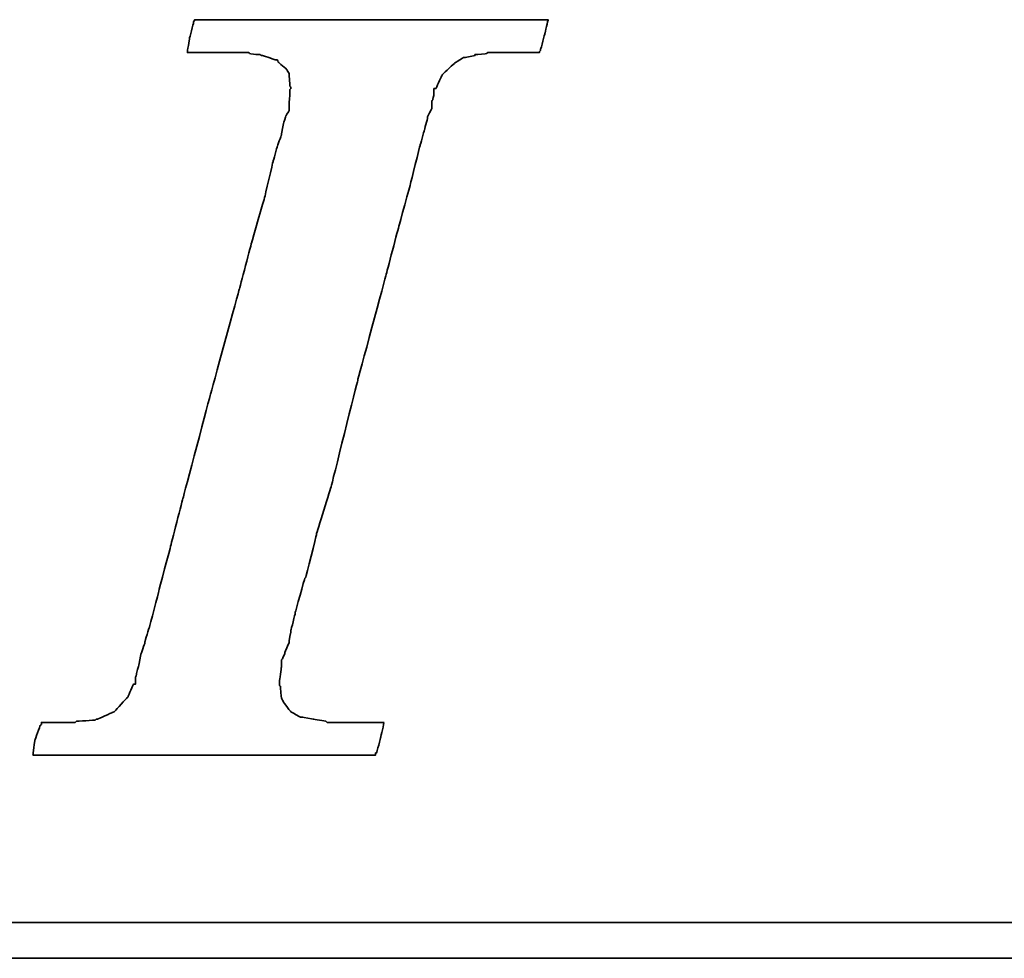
# Model space of a CAD drawing. Header units: millimetres. Extents: x 21 to 338, y 371 to 485.
# Tile 32 of 53: x 259.19 to 261.99, y 405.84 to 408.5. Entities that reach past the tile are written whole.
import ezdxf

# ---------------------------------------------------------------- set-up
doc = ezdxf.new("R2010")
doc.units = ezdxf.units.MM
doc.layers.add('DIM', color=4, linetype='Continuous')
doc.layers.add('layer 1', color=7, linetype='Continuous')

# ---------------------------------------------------------------- blocks, each defined once
blk = doc.blocks.new('TBI MOTION logo(完整正式版)')
at = {"layer": 'layer 1', "color": 22, "lineweight": 35}
for points, knots in [([(-40.59125, -7.94375), (-40.59125, -7.94375), (-40.97375, -7.94375), (-40.97375, -7.94375), (-40.97375, -7.94375), (-40.97375, -7.94375), (-41.38125, -7.94375), (-41.38125, -7.94375), (-41.38125, -7.94375), (-41.38125, -7.94375), (-41.54875, -7.94375), (-41.54875, -7.94375), (-41.54875, -7.94375), (-41.54875, -7.94375), (-41.59875, -7.94375), (-41.59875, -7.94375), (-41.59875, -7.94375), (-41.59875, -7.94375), (-41.88375, -7.94375), (-41.88375, -7.94375), (-41.88375, -7.94375), (-41.88375, -7.94375), (-41.90875, -7.91875), (-41.90875, -7.91875), (-41.90875, -7.91875), (-41.90875, -7.91875), (-42.19875, -7.87125), (-42.19875, -7.87125), (-42.19875, -7.87125), (-42.19875, -7.87125), (-42.43875, -7.82375), (-42.43875, -7.82375), (-42.43875, -7.82375), (-42.43875, -7.82375), (-42.45875, -7.82375), (-42.45875, -7.82375), (-42.45875, -7.82375), (-42.45875, -7.82375), (-42.48625, -7.82375), (-42.48625, -7.82375), (-42.48625, -7.82375), (-42.48625, -7.82375), (-42.67625, -7.72375), (-42.67625, -7.72375), (-42.67625, -7.72375), (-42.67625, -7.72375), (-42.70125, -7.70375), (-42.70125, -7.70375), (-42.70125, -7.70375), (-42.70125, -7.70375), (-42.72375, -7.67875), (-42.72375, -7.67875), (-42.72375, -7.67875), (-42.72375, -7.67875), (-42.86875, -7.48875), (-42.86875, -7.48875), (-42.86875, -7.48875), (-42.86875, -7.48875), (-42.89375, -7.43875), (-42.89375, -7.43875), (-42.89375, -7.43875), (-42.89375, -7.43875), (-42.91875, -7.38875), (-42.91875, -7.38875), (-42.91875, -7.38875), (-42.91875, -7.38875), (-42.93875, -7.12875), (-42.93875, -7.12875), (-42.93875, -7.12875), (-42.93875, -7.12875), (-42.96375, -7.10375), (-42.96375, -7.10375), (-42.96375, -7.10375), (-42.96375, -7.10375), (-42.96375, -7.05375), (-42.96375, -7.05375), (-42.96375, -7.05375), (-42.96375, -7.05375), (-42.96375, -7.00875), (-42.96375, -7.00875), (-42.96375, -7.00875), (-42.96375, -7.00875), (-42.91875, -6.69625), (-42.91875, -6.69625), (-42.91875, -6.69625), (-42.91875, -6.69625), (-42.91875, -6.62375), (-42.91875, -6.62375), (-42.91875, -6.62375), (-42.91875, -6.62375), (-42.91875, -6.59625), (-42.91875, -6.59625), (-42.91875, -6.59625), (-42.91875, -6.59625), (-42.91875, -6.57375), (-42.91875, -6.57375), (-42.91875, -6.57375), (-42.91875, -6.57375), (-42.91875, -6.52875), (-42.91875, -6.52875), (-42.91875, -6.52875), (-42.91875, -6.52875), (-42.89375, -6.50375), (-42.89375, -6.50375), (-42.89375, -6.50375), (-42.89375, -6.50375), (-42.84375, -6.38375), (-42.84375, -6.38375), (-42.84375, -6.38375), (-42.84375, -6.38375), (-42.84375, -6.35875), (-42.84375, -6.35875), (-42.84375, -6.35875), (-42.84375, -6.35875), (-42.74625, -6.14375), (-42.74625, -6.14375), (-42.74625, -6.14375), (-42.74625, -6.14375), (-42.70125, -5.85375), (-42.70125, -5.85375), (-42.70125, -5.85375), (-42.70125, -5.85375), (-42.60375, -5.47125), (-42.60375, -5.47125), (-42.60375, -5.47125), (-42.60375, -5.47125), (-42.60375, -5.44875), (-42.60375, -5.44875), (-42.60375, -5.44875), (-42.60375, -5.44875), (-42.38875, -4.67875), (-42.38875, -4.67875), (-42.38875, -4.67875), (-42.38875, -4.67875), (-42.36375, -4.65375), (-42.36375, -4.65375), (-42.36375, -4.65375), (-42.36375, -4.65375), (-42.12375, -3.69625), (-42.12375, -3.69625), (-42.12375, -3.69625), (-42.12375, -3.69625), (-42.12375, -3.67374), (-42.12375, -3.67374), (-42.12375, -3.67374), (-42.12375, -3.67374), (-41.78875, -2.59374), (-41.78875, -2.59374), (-41.78875, -2.59374), (-41.78875, -2.59374), (-41.18875, -0.19375), (-41.18875, -0.19375), (-41.18875, -0.19375), (-41.18875, -0.19375), (-40.54375, 2.20624), (-40.54375, 2.20624), (-40.54375, 2.20624), (-40.54375, 2.20624), (-40.25375, 3.30875), (-40.25375, 3.30875), (-40.25375, 3.30875), (-40.25375, 3.30875), (-39.98875, 4.27125), (-39.98875, 4.27125), (-39.98875, 4.27125), (-39.98875, 4.27125), (-39.77375, 5.13125), (-39.77375, 5.13125), (-39.77375, 5.13125), (-39.77375, 5.13125), (-39.67875, 5.47125), (-39.67875, 5.47125), (-39.67875, 5.47125), (-39.67875, 5.47125), (-39.60375, 5.75625), (-39.60375, 5.75625), (-39.60375, 5.75625), (-39.60375, 5.75625), (-39.60375, 5.78125), (-39.60375, 5.78125), (-39.60375, 5.78125), (-39.60375, 5.78125), (-39.50875, 5.97125), (-39.50875, 5.97125), (-39.50875, 5.97125), (-39.50875, 5.97125), (-39.50875, 6.13875), (-39.50875, 6.13875), (-39.50875, 6.13875), (-39.50875, 6.13875), (-39.48625, 6.16625), (-39.48625, 6.16625), (-39.48625, 6.16625), (-39.48625, 6.16625), (-39.46125, 6.28625), (-39.46125, 6.28625), (-39.46125, 6.28625), (-39.46125, 6.28625), (-39.46125, 6.42625), (-39.46125, 6.42625), (-39.46125, 6.42625), (-39.46125, 6.42625), (-39.41375, 6.42625), (-39.41375, 6.42625), (-39.41375, 6.42625), (-39.41375, 6.42625), (-39.29375, 6.69125), (-39.29375, 6.69125), (-39.29375, 6.69125), (-39.29375, 6.69125), (-39.26875, 6.74125), (-39.26875, 6.74125), (-39.26875, 6.74125), (-39.26875, 6.74125), (-39.24375, 6.76625), (-39.24375, 6.76625), (-39.24375, 6.76625), (-39.24375, 6.76625), (-38.98375, 7.00624), (-38.98375, 7.00624), (-38.98375, 7.00624), (-38.98375, 7.00624), (-38.95625, 7.02624), (-38.95625, 7.02624), (-38.95625, 7.02624), (-38.95625, 7.02624), (-38.78875, 7.12624), (-38.78875, 7.12624), (-38.78875, 7.12624), (-38.78875, 7.12624), (-38.76375, 7.12624), (-38.76375, 7.12624), (-38.76375, 7.12624), (-38.76375, 7.12624), (-38.74375, 7.12624), (-38.74375, 7.12624), (-38.74375, 7.12624), (-38.74375, 7.12624), (-38.52875, 7.17125), (-38.52875, 7.17125), (-38.52875, 7.17125), (-38.52875, 7.17125), (-38.52875, 7.19624), (-38.52875, 7.19624), (-38.52875, 7.19624), (-38.52875, 7.19624), (-38.50375, 7.19624), (-38.50375, 7.19624), (-38.50375, 7.19624), (-38.50375, 7.19624), (-38.26125, 7.21875), (-38.26125, 7.21875), (-38.26125, 7.21875), (-38.26125, 7.21875), (-38.23875, 7.24624), (-38.23875, 7.24624), (-38.23875, 7.24624), (-38.23875, 7.24624), (-38.21625, 7.24624), (-38.21625, 7.24624), (-38.21625, 7.24624), (-38.21625, 7.24624), (-38.18875, 7.24624), (-38.18875, 7.24624), (-38.18875, 7.24624), (-38.18875, 7.24624), (-37.90375, 7.24624), (-37.90375, 7.24624), (-37.90375, 7.24624), (-37.90375, 7.24624), (-37.85375, 7.24624), (-37.85375, 7.24624), (-37.85375, 7.24624), (-37.85375, 7.24624), (-37.75875, 7.24624), (-37.75875, 7.24624), (-37.75875, 7.24624), (-37.75875, 7.24624), (-37.42375, 7.24624), (-37.42375, 7.24624), (-37.42375, 7.24624), (-37.42375, 7.24624), (-37.08875, 7.24624), (-37.08875, 7.24624), (-37.08875, 7.24624), (-37.08875, 7.24624), (-37.06375, 7.24624), (-37.06375, 7.24624), (-37.06375, 7.24624), (-37.06375, 7.24624), (-37.06375, 7.26624), (-37.06375, 7.26624), (-37.06375, 7.26624), (-37.06375, 7.26624), (-37.03875, 7.29125), (-37.03875, 7.29125), (-37.03875, 7.29125), (-37.03875, 7.29125), (-37.03875, 7.31625), (-37.03875, 7.31625), (-37.03875, 7.31625), (-37.03875, 7.31625), (-36.94125, 7.67625), (-36.94125, 7.67625), (-36.94125, 7.67625), (-36.94125, 7.67625), (-36.86875, 7.98625), (-36.86875, 7.98625), (-36.86875, 7.98625), (-36.86875, 7.98625), (-36.98875, 7.98625), (-36.98875, 7.98625), (-36.98875, 7.98625), (-36.98875, 7.98625), (-37.42375, 7.98625), (-37.42375, 7.98625), (-37.42375, 7.98625), (-37.42375, 7.98625), (-37.94875, 7.98625), (-37.94875, 7.98625), (-37.94875, 7.98625), (-37.94875, 7.98625), (-38.57375, 7.98625), (-38.57375, 7.98625), (-38.57375, 7.98625), (-38.57375, 7.98625), (-39.29375, 7.98625), (-39.29375, 7.98625), (-39.29375, 7.98625), (-39.29375, 7.98625), (-40.82875, 7.98625), (-40.82875, 7.98625), (-40.82875, 7.98625), (-40.82875, 7.98625), (-42.36375, 7.98625), (-42.36375, 7.98625), (-42.36375, 7.98625), (-42.36375, 7.98625), (-43.08375, 7.98625), (-43.08375, 7.98625), (-43.08375, 7.98625), (-43.08375, 7.98625), (-43.70875, 7.98625), (-43.70875, 7.98625), (-43.70875, 7.98625), (-43.70875, 7.98625), (-44.23375, 7.98625), (-44.23375, 7.98625), (-44.23375, 7.98625), (-44.23375, 7.98625), (-44.66875, 7.98625), (-44.66875, 7.98625), (-44.66875, 7.98625), (-44.66875, 7.98625), (-44.88375, 7.98625), (-44.88375, 7.98625), (-44.88375, 7.98625), (-44.88375, 7.98625), (-44.90875, 7.94125), (-44.90875, 7.94125), (-44.90875, 7.94125), (-44.90875, 7.94125), (-44.90875, 7.91625), (-44.90875, 7.91625), (-44.90875, 7.91625), (-44.90875, 7.91625), (-45.00375, 7.55625), (-45.00375, 7.55625), (-45.00375, 7.55625), (-45.00375, 7.55625), (-45.05375, 7.24624), (-45.05375, 7.24624), (-45.05375, 7.24624), (-45.05375, 7.24624), (-44.61875, 7.24624), (-44.61875, 7.24624), (-44.61875, 7.24624), (-44.61875, 7.24624), (-44.11375, 7.24624), (-44.11375, 7.24624), (-44.11375, 7.24624), (-44.11375, 7.24624), (-43.99375, 7.24624), (-43.99375, 7.24624), (-43.99375, 7.24624), (-43.99375, 7.24624), (-43.94625, 7.24624), (-43.94625, 7.24624), (-43.94625, 7.24624), (-43.94625, 7.24624), (-43.92374, 7.24624), (-43.92374, 7.24624), (-43.92374, 7.24624), (-43.92374, 7.24624), (-43.65875, 7.24624), (-43.65875, 7.24624), (-43.65875, 7.24624), (-43.65875, 7.24624), (-43.63875, 7.21875), (-43.63875, 7.21875), (-43.63875, 7.21875), (-43.63875, 7.21875), (-43.46875, 7.19624), (-43.46875, 7.19624), (-43.46875, 7.19624), (-43.46875, 7.19624), (-43.39875, 7.19624), (-43.39875, 7.19624), (-43.39875, 7.19624), (-43.39875, 7.19624), (-43.37125, 7.17125), (-43.37125, 7.17125), (-43.37125, 7.17125), (-43.37125, 7.17125), (-43.34875, 7.17125), (-43.34875, 7.17125), (-43.34875, 7.17125), (-43.34875, 7.17125), (-43.20375, 7.12624), (-43.20375, 7.12624), (-43.20375, 7.12624), (-43.20375, 7.12624), (-43.05875, 7.07624), (-43.05875, 7.07624), (-43.05875, 7.07624), (-43.05875, 7.07624), (-43.01375, 7.07624), (-43.01375, 7.07624), (-43.01375, 7.07624), (-43.01375, 7.07624), (-42.98875, 7.02624), (-42.98875, 7.02624), (-42.98875, 7.02624), (-42.98875, 7.02624), (-42.79875, 6.86125), (-42.79875, 6.86125), (-42.79875, 6.86125), (-42.79875, 6.86125), (-42.77375, 6.81125), (-42.77375, 6.81125), (-42.77375, 6.81125), (-42.77375, 6.81125), (-42.74625, 6.76625), (-42.74625, 6.76625), (-42.74625, 6.76625), (-42.74625, 6.76625), (-42.72375, 6.47625), (-42.72375, 6.47625), (-42.72375, 6.47625), (-42.72375, 6.47625), (-42.70125, 6.45124), (-42.70125, 6.45124), (-42.70125, 6.45124), (-42.70125, 6.45124), (-42.70125, 6.42625), (-42.70125, 6.42625), (-42.70125, 6.42625), (-42.70125, 6.42625), (-42.72375, 6.40625), (-42.72375, 6.40625), (-42.72375, 6.40625), (-42.72375, 6.40625), (-42.74625, 5.97125), (-42.74625, 5.97125), (-42.74625, 5.97125), (-42.74625, 5.97125), (-42.74625, 5.94625), (-42.74625, 5.94625), (-42.74625, 5.94625), (-42.74625, 5.94625), (-42.74625, 5.92625), (-42.74625, 5.92625), (-42.74625, 5.92625), (-42.74625, 5.92625), (-42.77375, 5.87625), (-42.77375, 5.87625), (-42.77375, 5.87625), (-42.77375, 5.87625), (-42.81875, 5.80625), (-42.81875, 5.80625), (-42.81875, 5.80625), (-42.81875, 5.80625), (-42.86875, 5.63625), (-42.86875, 5.63625), (-42.86875, 5.63625), (-42.86875, 5.63625), (-42.91875, 5.39625), (-42.91875, 5.39625), (-42.91875, 5.39625), (-42.91875, 5.39625), (-42.91875, 5.37124), (-42.91875, 5.37124), (-42.91875, 5.37124), (-42.91875, 5.37124), (-43.01375, 5.10874), (-43.01375, 5.10874), (-43.01375, 5.10874), (-43.01375, 5.10874), (-43.10875, 4.77124), (-43.10875, 4.77124), (-43.10875, 4.77124), (-43.10875, 4.77124), (-43.29875, 3.95625), (-43.29875, 3.95625), (-43.29875, 3.95625), (-43.29875, 3.95625), (-43.58875, 2.95125), (-43.58875, 2.95125), (-43.58875, 2.95125), (-43.58875, 2.95125), (-43.87375, 1.87125), (-43.87375, 1.87125), (-43.87375, 1.87125), (-43.87375, 1.87125), (-44.52625, -0.50374), (-44.52625, -0.50374), (-44.52625, -0.50374), (-44.52625, -0.50374), (-45.14875, -2.85375), (-45.14875, -2.85375), (-45.14875, -2.85375), (-45.14875, -2.85375), (-45.43375, -3.95875), (-45.43375, -3.95875), (-45.43375, -3.95875), (-45.43375, -3.95875), (-45.69875, -4.96875), (-45.69875, -4.96875), (-45.69875, -4.96875), (-45.69875, -4.96875), (-45.91375, -5.78375), (-45.91375, -5.78375), (-45.91375, -5.78375), (-45.91375, -5.78375), (-46.01375, -6.11875), (-46.01375, -6.11875), (-46.01375, -6.11875), (-46.01375, -6.11875), (-46.01375, -6.14375), (-46.01375, -6.14375), (-46.01375, -6.14375), (-46.01375, -6.14375), (-46.10875, -6.40875), (-46.10875, -6.40875), (-46.10875, -6.40875), (-46.10875, -6.40875), (-46.15375, -6.64875), (-46.15375, -6.64875), (-46.15375, -6.64875), (-46.15375, -6.64875), (-46.20375, -6.83875), (-46.20375, -6.83875), (-46.20375, -6.83875), (-46.20375, -6.83875), (-46.22875, -6.93375), (-46.22875, -6.93375), (-46.22875, -6.93375), (-46.22875, -6.93375), (-46.22875, -7.07875), (-46.22875, -7.07875), (-46.22875, -7.07875), (-46.22875, -7.07875), (-46.27375, -7.07875), (-46.27375, -7.07875), (-46.27375, -7.07875), (-46.27375, -7.07875), (-46.39375, -7.34375), (-46.39375, -7.34375), (-46.39375, -7.34375), (-46.39375, -7.34375), (-46.39375, -7.36875), (-46.39375, -7.36875), (-46.39375, -7.36875), (-46.39375, -7.36875), (-46.42125, -7.38875), (-46.42125, -7.38875), (-46.42125, -7.38875), (-46.42125, -7.38875), (-46.68375, -7.67875), (-46.68375, -7.67875), (-46.68375, -7.67875), (-46.68375, -7.67875), (-46.70875, -7.70375), (-46.70875, -7.70375), (-46.70875, -7.70375), (-46.70875, -7.70375), (-46.75375, -7.72375), (-46.75375, -7.72375), (-46.75375, -7.72375), (-46.75375, -7.72375), (-47.08875, -7.87125), (-47.08875, -7.87125), (-47.08875, -7.87125), (-47.08875, -7.87125), (-47.11625, -7.87125), (-47.11625, -7.87125), (-47.11625, -7.87125), (-47.11625, -7.87125), (-47.13875, -7.89375), (-47.13875, -7.89375), (-47.13875, -7.89375), (-47.13875, -7.89375), (-47.56875, -7.91875), (-47.56875, -7.91875), (-47.56875, -7.91875), (-47.56875, -7.91875), (-47.59625, -7.94375), (-47.59625, -7.94375), (-47.59625, -7.94375), (-47.59625, -7.94375), (-47.64375, -7.94375), (-47.64375, -7.94375), (-47.64375, -7.94375), (-47.64375, -7.94375), (-47.73625, -7.94375), (-47.73625, -7.94375), (-47.73625, -7.94375), (-47.73625, -7.94375), (-48.07375, -7.94375), (-48.07375, -7.94375), (-48.07375, -7.94375), (-48.07375, -7.94375), (-48.36125, -7.94375), (-48.36125, -7.94375), (-48.36125, -7.94375), (-48.36125, -7.94375), (-48.36125, -7.96625), (-48.36125, -7.96625), (-48.36125, -7.96625), (-48.36125, -7.96625), (-48.36125, -7.99125), (-48.36125, -7.99125), (-48.36125, -7.99125), (-48.36125, -7.99125), (-48.38875, -8.01375), (-48.38875, -8.01375), (-48.38875, -8.01375), (-48.38875, -8.01375), (-48.50875, -8.34875), (-48.50875, -8.34875), (-48.50875, -8.34875), (-48.50875, -8.34875), (-48.55375, -8.68625), (-48.55375, -8.68625), (-48.55375, -8.68625), (-48.55375, -8.68625), (-48.45875, -8.68625), (-48.45875, -8.68625), (-48.45875, -8.68625), (-48.45875, -8.68625), (-48.07375, -8.68625), (-48.07375, -8.68625), (-48.07375, -8.68625), (-48.07375, -8.68625), (-47.52375, -8.68625), (-47.52375, -8.68625), (-47.52375, -8.68625), (-47.52375, -8.68625), (-46.92375, -8.68625), (-46.92375, -8.68625), (-46.92375, -8.68625), (-46.92375, -8.68625), (-46.25375, -8.68625), (-46.25375, -8.68625), (-46.25375, -8.68625), (-46.25375, -8.68625), (-46.20375, -8.68625), (-46.20375, -8.68625), (-46.20375, -8.68625), (-46.20375, -8.68625), (-44.71375, -8.68625), (-44.71375, -8.68625), (-44.71375, -8.68625), (-44.71375, -8.68625), (-43.22875, -8.68625), (-43.22875, -8.68625), (-43.22875, -8.68625), (-43.22875, -8.68625), (-42.55875, -8.68625), (-42.55875, -8.68625), (-42.55875, -8.68625), (-42.55875, -8.68625), (-42.50875, -8.68625), (-42.50875, -8.68625), (-42.50875, -8.68625), (-42.50875, -8.68625), (-41.93375, -8.68625), (-41.93375, -8.68625), (-41.93375, -8.68625), (-41.93375, -8.68625), (-41.38125, -8.68625), (-41.38125, -8.68625), (-41.38125, -8.68625), (-41.38125, -8.68625), (-40.97375, -8.68625), (-40.97375, -8.68625), (-40.97375, -8.68625), (-40.97375, -8.68625), (-40.78125, -8.68625), (-40.78125, -8.68625), (-40.78125, -8.68625), (-40.78125, -8.68625), (-40.78125, -8.63875), (-40.78125, -8.63875), (-40.78125, -8.63875), (-40.78125, -8.63875), (-40.75875, -8.63875), (-40.75875, -8.63875), (-40.75875, -8.63875), (-40.75875, -8.63875), (-40.66375, -8.27875), (-40.66375, -8.27875), (-40.66375, -8.27875), (-40.66375, -8.27875), (-40.59125, -7.94375), (-40.59125, -7.94375)], [0, 0, 0, 0, 0.00558659, 0.00558659, 0.00558659, 0.0055866, 0.01117318, 0.01117318, 0.01117318, 0.01117319, 0.01675978, 0.01675978, 0.01675978, 0.01675979, 0.02234637, 0.02234637, 0.02234637, 0.02234638, 0.02793296, 0.02793296, 0.02793296, 0.02793297, 0.03351955, 0.03351955, 0.03351955, 0.03351956, 0.03910615, 0.03910615, 0.03910615, 0.03910616, 0.04469274, 0.04469274, 0.04469274, 0.04469275, 0.05027933, 0.05027933, 0.05027933, 0.05027934, 0.05586592, 0.05586592, 0.05586592, 0.05586593, 0.06145251, 0.06145251, 0.06145251, 0.06145252, 0.06703911, 0.06703911, 0.06703911, 0.06703912, 0.0726257, 0.0726257, 0.0726257, 0.07262571, 0.07821229, 0.07821229, 0.07821229, 0.0782123, 0.08379888, 0.08379888, 0.08379888, 0.08379889, 0.08938547, 0.08938547, 0.08938547, 0.08938548, 0.09497207, 0.09497207, 0.09497207, 0.09497208, 0.10055866, 0.10055866, 0.10055866, 0.10055867, 0.10614525, 0.10614525, 0.10614525, 0.10614526, 0.11173184, 0.11173184, 0.11173184, 0.11173185, 0.11731844, 0.11731844, 0.11731844, 0.11731845, 0.12290503, 0.12290503, 0.12290503, 0.12290504, 0.12849162, 0.12849162, 0.12849162, 0.12849163, 0.13407821, 0.13407821, 0.13407821, 0.13407822, 0.1396648, 0.1396648, 0.1396648, 0.13966481, 0.1452514, 0.1452514, 0.1452514, 0.14525141, 0.15083799, 0.15083799, 0.15083799, 0.150838, 0.15642458, 0.15642458, 0.15642458, 0.15642459, 0.16201117, 0.16201117, 0.16201117, 0.16201118, 0.16759777, 0.16759777, 0.16759777, 0.16759778, 0.17318436, 0.17318436, 0.17318436, 0.17318437, 0.17877095, 0.17877095, 0.17877095, 0.17877096, 0.18435754, 0.18435754, 0.18435754, 0.18435755, 0.18994413, 0.18994413, 0.18994413, 0.18994414, 0.19553073, 0.19553073, 0.19553073, 0.19553074, 0.20111732, 0.20111732, 0.20111732, 0.20111733, 0.20670391, 0.20670391, 0.20670391, 0.20670392, 0.2122905, 0.2122905, 0.2122905, 0.21229051, 0.21787709, 0.21787709, 0.21787709, 0.2178771, 0.22346369, 0.22346369, 0.22346369, 0.2234637, 0.22905028, 0.22905028, 0.22905028, 0.22905029, 0.23463687, 0.23463687, 0.23463687, 0.23463688, 0.24022346, 0.24022346, 0.24022346, 0.24022347, 0.24581006, 0.24581006, 0.24581006, 0.24581007, 0.25139665, 0.25139665, 0.25139665, 0.25139666, 0.25698324, 0.25698324, 0.25698324, 0.25698325, 0.26256983, 0.26256983, 0.26256983, 0.26256984, 0.26815642, 0.26815642, 0.26815642, 0.26815643, 0.27374302, 0.27374302, 0.27374302, 0.27374303, 0.27932961, 0.27932961, 0.27932961, 0.27932962, 0.2849162, 0.2849162, 0.2849162, 0.28491621, 0.29050279, 0.29050279, 0.29050279, 0.2905028, 0.29608939, 0.29608939, 0.29608939, 0.2960894, 0.30167598, 0.30167598, 0.30167598, 0.30167599, 0.30726257, 0.30726257, 0.30726257, 0.30726258, 0.31284916, 0.31284916, 0.31284916, 0.31284917, 0.31843575, 0.31843575, 0.31843575, 0.31843576, 0.32402235, 0.32402235, 0.32402235, 0.32402236, 0.32960894, 0.32960894, 0.32960894, 0.32960895, 0.33519553, 0.33519553, 0.33519553, 0.33519554, 0.34078212, 0.34078212, 0.34078212, 0.34078213, 0.34636872, 0.34636872, 0.34636872, 0.34636873, 0.35195531, 0.35195531, 0.35195531, 0.35195532, 0.3575419, 0.3575419, 0.3575419, 0.35754191, 0.36312849, 0.36312849, 0.36312849, 0.3631285, 0.36871508, 0.36871508, 0.36871508, 0.36871509, 0.37430168, 0.37430168, 0.37430168, 0.37430169, 0.37988827, 0.37988827, 0.37988827, 0.37988828, 0.38547486, 0.38547486, 0.38547486, 0.38547487, 0.39106145, 0.39106145, 0.39106145, 0.39106146, 0.39664804, 0.39664804, 0.39664804, 0.39664805, 0.40223464, 0.40223464, 0.40223464, 0.40223465, 0.40782123, 0.40782123, 0.40782123, 0.40782124, 0.41340782, 0.41340782, 0.41340782, 0.41340783, 0.41899441, 0.41899441, 0.41899441, 0.41899442, 0.42458101, 0.42458101, 0.42458101, 0.42458102, 0.4301676, 0.4301676, 0.4301676, 0.43016761, 0.43575419, 0.43575419, 0.43575419, 0.4357542, 0.44134078, 0.44134078, 0.44134078, 0.44134079, 0.44692737, 0.44692737, 0.44692737, 0.44692738, 0.45251397, 0.45251397, 0.45251397, 0.45251398, 0.45810056, 0.45810056, 0.45810056, 0.45810057, 0.46368715, 0.46368715, 0.46368715, 0.46368716, 0.46927374, 0.46927374, 0.46927374, 0.46927375, 0.47486034, 0.47486034, 0.47486034, 0.47486035, 0.48044693, 0.48044693, 0.48044693, 0.48044694, 0.48603352, 0.48603352, 0.48603352, 0.48603353, 0.49162011, 0.49162011, 0.49162011, 0.49162012, 0.4972067, 0.4972067, 0.4972067, 0.49720671, 0.5027933, 0.5027933, 0.5027933, 0.50279331, 0.50837989, 0.50837989, 0.50837989, 0.5083799, 0.51396648, 0.51396648, 0.51396648, 0.51396649, 0.51955307, 0.51955307, 0.51955307, 0.51955308, 0.52513966, 0.52513966, 0.52513966, 0.52513967, 0.53072626, 0.53072626, 0.53072626, 0.53072627, 0.53631285, 0.53631285, 0.53631285, 0.53631286, 0.54189944, 0.54189944, 0.54189944, 0.54189945, 0.54748603, 0.54748603, 0.54748603, 0.54748604, 0.55307263, 0.55307263, 0.55307263, 0.55307264, 0.55865922, 0.55865922, 0.55865922, 0.55865923, 0.56424581, 0.56424581, 0.56424581, 0.56424582, 0.5698324, 0.5698324, 0.5698324, 0.56983241, 0.57541899, 0.57541899, 0.57541899, 0.575419, 0.58100559, 0.58100559, 0.58100559, 0.5810056, 0.58659218, 0.58659218, 0.58659218, 0.58659219, 0.59217877, 0.59217877, 0.59217877, 0.59217878, 0.59776536, 0.59776536, 0.59776536, 0.59776537, 0.60335196, 0.60335196, 0.60335196, 0.60335197, 0.60893855, 0.60893855, 0.60893855, 0.60893856, 0.61452514, 0.61452514, 0.61452514, 0.61452515, 0.62011173, 0.62011173, 0.62011173, 0.62011174, 0.62569832, 0.62569832, 0.62569832, 0.62569833, 0.63128492, 0.63128492, 0.63128492, 0.63128493, 0.63687151, 0.63687151, 0.63687151, 0.63687152, 0.6424581, 0.6424581, 0.6424581, 0.64245811, 0.64804469, 0.64804469, 0.64804469, 0.6480447, 0.65363128, 0.65363128, 0.65363128, 0.65363129, 0.65921788, 0.65921788, 0.65921788, 0.65921789, 0.66480447, 0.66480447, 0.66480447, 0.66480448, 0.67039106, 0.67039106, 0.67039106, 0.67039107, 0.67597765, 0.67597765, 0.67597765, 0.67597766, 0.68156425, 0.68156425, 0.68156425, 0.68156426, 0.68715084, 0.68715084, 0.68715084, 0.68715085, 0.69273743, 0.69273743, 0.69273743, 0.69273744, 0.69832402, 0.69832402, 0.69832402, 0.69832403, 0.70391061, 0.70391061, 0.70391061, 0.70391062, 0.70949721, 0.70949721, 0.70949721, 0.70949722, 0.7150838, 0.7150838, 0.7150838, 0.71508381, 0.72067039, 0.72067039, 0.72067039, 0.7206704, 0.72625698, 0.72625698, 0.72625698, 0.72625699, 0.73184358, 0.73184358, 0.73184358, 0.73184359, 0.73743017, 0.73743017, 0.73743017, 0.73743018, 0.74301676, 0.74301676, 0.74301676, 0.74301677, 0.74860335, 0.74860335, 0.74860335, 0.74860336, 0.75418994, 0.75418994, 0.75418994, 0.75418995, 0.75977654, 0.75977654, 0.75977654, 0.75977655, 0.76536313, 0.76536313, 0.76536313, 0.76536314, 0.77094972, 0.77094972, 0.77094972, 0.77094973, 0.77653631, 0.77653631, 0.77653631, 0.77653632, 0.78212291, 0.78212291, 0.78212291, 0.78212292, 0.7877095, 0.7877095, 0.7877095, 0.78770951, 0.79329609, 0.79329609, 0.79329609, 0.7932961, 0.79888268, 0.79888268, 0.79888268, 0.79888269, 0.80446927, 0.80446927, 0.80446927, 0.80446928, 0.81005587, 0.81005587, 0.81005587, 0.81005588, 0.81564246, 0.81564246, 0.81564246, 0.81564247, 0.82122905, 0.82122905, 0.82122905, 0.82122906, 0.82681564, 0.82681564, 0.82681564, 0.82681565, 0.83240223, 0.83240223, 0.83240223, 0.83240224, 0.83798883, 0.83798883, 0.83798883, 0.83798884, 0.84357542, 0.84357542, 0.84357542, 0.84357543, 0.84916201, 0.84916201, 0.84916201, 0.84916202, 0.8547486, 0.8547486, 0.8547486, 0.85474861, 0.8603352, 0.8603352, 0.8603352, 0.86033521, 0.86592179, 0.86592179, 0.86592179, 0.8659218, 0.87150838, 0.87150838, 0.87150838, 0.87150839, 0.87709497, 0.87709497, 0.87709497, 0.87709498, 0.88268156, 0.88268156, 0.88268156, 0.88268157, 0.88826816, 0.88826816, 0.88826816, 0.88826817, 0.89385475, 0.89385475, 0.89385475, 0.89385476, 0.89944134, 0.89944134, 0.89944134, 0.89944135, 0.90502793, 0.90502793, 0.90502793, 0.90502794, 0.91061453, 0.91061453, 0.91061453, 0.91061454, 0.91620112, 0.91620112, 0.91620112, 0.91620113, 0.92178771, 0.92178771, 0.92178771, 0.92178772, 0.9273743, 0.9273743, 0.9273743, 0.92737431, 0.93296089, 0.93296089, 0.93296089, 0.9329609, 0.93854749, 0.93854749, 0.93854749, 0.9385475, 0.94413408, 0.94413408, 0.94413408, 0.94413409, 0.94972067, 0.94972067, 0.94972067, 0.94972068, 0.95530726, 0.95530726, 0.95530726, 0.95530727, 0.96089385, 0.96089385, 0.96089385, 0.96089386, 0.96648045, 0.96648045, 0.96648045, 0.96648046, 0.97206704, 0.97206704, 0.97206704, 0.97206705, 0.97765363, 0.97765363, 0.97765363, 0.97765364, 0.98324022, 0.98324022, 0.98324022, 0.98324023, 0.98882682, 0.98882682, 0.98882682, 0.98882683, 0.99441341, 0.99441341, 0.99441341, 0.99441342, 1, 1, 1, 1]), ([(75.90875, -9.47875), (75.90875, -9.47875), (75.90875, -12.28625), (75.90875, -12.28625), (75.90875, -12.28625), (75.90875, -12.28625), (75.90875, -12.47875), (75.90875, -12.47875), (75.90875, -12.47875), (75.90875, -12.47875), (75.71625, -12.47875), (75.71625, -12.47875), (75.71625, -12.47875), (75.71625, -12.47875), (-88.32875, -12.47875), (-88.32875, -12.47875), (-88.32875, -12.47875), (-88.32875, -12.47875), (-88.32875, -13.29375), (-88.32875, -13.29375), (-88.32875, -13.29375), (-88.32875, -13.29375), (82.89125, -13.29375), (82.89125, -13.29375), (82.89125, -13.29375), (82.89125, -13.29375), (75.90875, -9.47875), (75.90875, -9.47875)], [0, 0, 0, 0, 0.14285714, 0.14285714, 0.14285714, 0.14285715, 0.28571429, 0.28571429, 0.28571429, 0.2857143, 0.42857143, 0.42857143, 0.42857143, 0.42857144, 0.57142857, 0.57142857, 0.57142857, 0.57142858, 0.71428571, 0.71428571, 0.71428571, 0.71428572, 0.85714286, 0.85714286, 0.85714286, 0.85714287, 1, 1, 1, 1])]:
    blk.add_open_spline(points, degree=3, knots=knots, dxfattribs=at)

msp = doc.modelspace()

# ---------------------------------------------------------------- block references
at = {"layer": 'DIM', "color": 7, "xscale": 0.1250977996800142, "yscale": 0.1250977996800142, "zscale": 0.1250977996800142}
msp.add_blockref('TBI MOTION logo(完整正式版)', (265.3061, 407.4982), dxfattribs=at)

doc.saveas('drawing.dxf')
